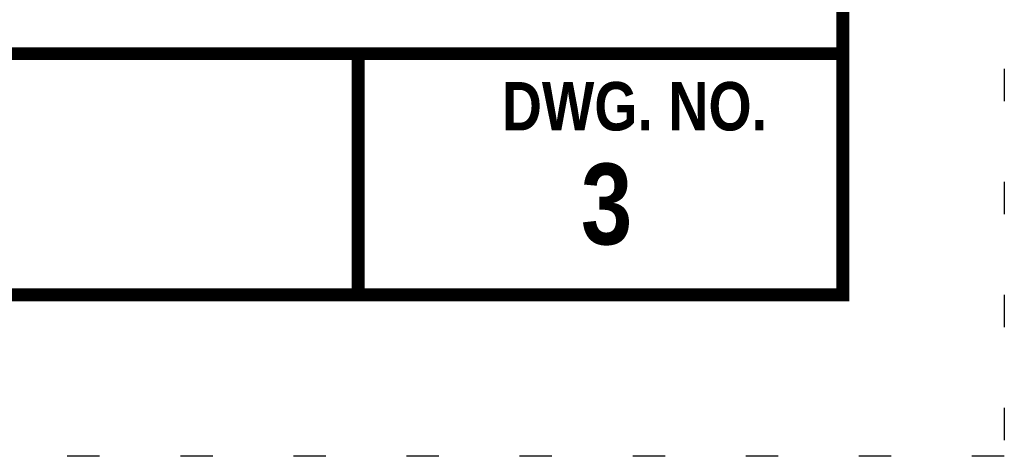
# Model space of a CAD drawing. Header units: feet. Extents: x 0.5 to 9, y 0.5 to 11.5.
# Tile 2 of 177: x 6 to 9, y 0.5 to 1.9. Entities that reach past the tile are written whole.
import ezdxf
from ezdxf.enums import TextEntityAlignment as Align

# ---------------------------------------------------------------- set-up
doc = ezdxf.new("R2010")
doc.units = ezdxf.units.FT
doc.header["$MEASUREMENT"] = 0
doc.linetypes.add('DOT2', pattern=[0.125, 0, -0.125])
doc.layers.get('DEFPOINTS').update_dxf_attribs({"linetype": 'CONTINUOUS'})
doc.layers.add('BORDER', color=7, linetype='CONTINUOUS')
doc.layers.add('TEXT', color=255, linetype='CONTINUOUS')
doc.styles.add('TECHNICAL', font='techb___.ttf')

msp = doc.modelspace()

# ---------------------------------------------------------------- linework, layer by layer
at = {"layer": 'BORDER', "const_width": 0.04}
msp.add_lwpolyline([(1, 1), (1, 11), (8.5, 11), (8.5, 1)], close=True, dxfattribs=at)
for points in [[(1, 1.74672), (8.5, 1.74672)], [(7.00001, 1.74672), (7.00001, 1)]]:
    msp.add_lwpolyline(points, dxfattribs=at)
at = {"layer": 'DEFPOINTS', "linetype": 'DOT2', "ltscale": 2}
msp.add_lwpolyline([(0.5, 0.5), (0.5, 11.5), (9, 11.5), (9, 0.5)], close=True, dxfattribs=at)

# ---------------------------------------------------------------- texts
at = {"layer": 'TEXT', "color": 7, "style": 'TECHNICAL'}
for s, height, p in [('DWG. NO.', 0.15, (8.26586, 1.58392)), ('3', 0.25, (7.84879, 1.28148))]:
    msp.add_text(s, height=height, dxfattribs=at).set_placement(p, align=Align.MIDDLE_RIGHT)

doc.saveas('drawing.dxf')
